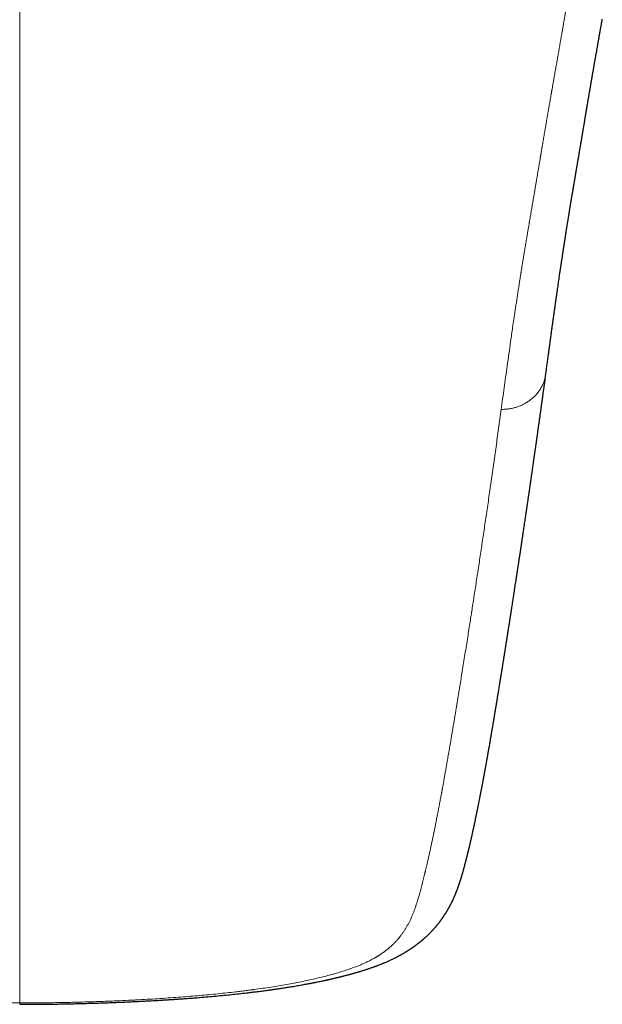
# Model space of a CAD drawing. Header units: millimetres. Extents: x 8 to 736, y 12 to 488.
# Tile 13 of 58: x 382 to 401, y 115 to 146. Entities that reach past the tile are written whole.
import ezdxf

# ---------------------------------------------------------------- set-up
doc = ezdxf.new("R2010")
doc.units = ezdxf.units.MM

msp = doc.modelspace()

# ---------------------------------------------------------------- linework, layer by layer
at = {"color": 252, "linetype": 'Continuous', "lineweight": 0}
for points, knots in [([(382.5, 164.5), (382.5, 164.156), (382.5, 163.469), (382.5, 162.45), (382.5, 161.439), (382.5, 160.439), (382.5, 159.448), (382.5, 158.485), (382.5, 157.55), (382.5, 156.642), (382.5, 155.742), (382.5, 154.85), (382.5, 153.967), (382.5, 153.092), (382.5, 152.225), (382.5, 151.367), (382.5, 150.517), (382.5, 149.679), (382.5, 148.855), (382.5, 148.043), (382.5, 147.239), (382.5, 146.438), (382.5, 145.64), (382.5, 144.845), (382.5, 144.058), (382.5, 143.278), (382.5, 142.511), (382.5, 141.756), (382.5, 141.013), (382.5, 140.277), (382.5, 139.543), (382.5, 138.812), (382.5, 138.084), (382.5, 137.363), (382.5, 136.649), (382.5, 135.943), (382.5, 135.245), (382.5, 134.54), (382.5, 133.829), (382.5, 133.114), (382.5, 132.406), (382.5, 131.706), (382.5, 131.015), (382.5, 130.344), (382.5, 129.693), (382.5, 129.063), (382.5, 128.439), (382.5, 127.823), (382.5, 127.213), (382.5, 126.61), (382.5, 126.014), (382.5, 125.424), (382.5, 124.84), (382.5, 124.266), (382.5, 123.703), (382.5, 123.15), (382.5, 122.605), (382.5, 122.095), (382.5, 121.619), (382.5, 121.177), (382.5, 120.742), (382.5, 120.315), (382.5, 119.896), (382.5, 119.494), (382.5, 119.108), (382.5, 118.739), (382.5, 118.379), (382.5, 118.028), (382.5, 117.706), (382.5, 117.412), (382.5, 117.143), (382.5, 116.883), (382.5, 116.629), (382.5, 116.384), (382.5, 116.151), (382.5, 115.93), (382.5, 115.72), (382.5, 115.517), (382.5, 115.321), (382.5, 115.196), (382.5, 115.134)], [0, 0, 0, 0, 0.014954, 0.029882, 0.044786, 0.059666, 0.074523, 0.089358, 0.103326, 0.117276, 0.131208, 0.145123, 0.159023, 0.172907, 0.186776, 0.200631, 0.214473, 0.228302, 0.241872, 0.255431, 0.26898, 0.282519, 0.296295, 0.310062, 0.32382, 0.337571, 0.351315, 0.364808, 0.378295, 0.391776, 0.405254, 0.419002, 0.432747, 0.446489, 0.460229, 0.473968, 0.487705, 0.501442, 0.515979, 0.530517, 0.545057, 0.559598, 0.574142, 0.58869, 0.602409, 0.616132, 0.62986, 0.643592, 0.65733, 0.671074, 0.684824, 0.698583, 0.712349, 0.726124, 0.73966, 0.753202, 0.766749, 0.7803, 0.7918, 0.803301, 0.814802, 0.826303, 0.837802, 0.849299, 0.860136, 0.87097, 0.881802, 0.892629, 0.903453, 0.912471, 0.921486, 0.930498, 0.939509, 0.948518, 0.957526, 0.96602, 0.974513, 0.983008, 0.991503, 1, 1, 1, 1]), ([(399.987, 148.698), (399.979, 148.644), (399.965, 148.537), (399.944, 148.379), (399.923, 148.227), (399.902, 148.08), (399.882, 147.939), (399.863, 147.804), (399.844, 147.677), (399.827, 147.559), (399.81, 147.448), (399.794, 147.343), (399.778, 147.242), (399.763, 147.145), (399.749, 147.053), (399.735, 146.966), (399.722, 146.883), (399.709, 146.804), (399.697, 146.73), (399.686, 146.66), (399.675, 146.591), (399.664, 146.524), (399.653, 146.459), (399.643, 146.399), (399.636, 146.356), (399.631, 146.327), (399.627, 146.307), (399.623, 146.281), (399.618, 146.25), (399.612, 146.216), (399.606, 146.181), (399.6, 146.147), (399.59, 146.086), (399.575, 145.998), (399.553, 145.873), (399.53, 145.737), (399.504, 145.588), (399.478, 145.44), (399.452, 145.293), (399.427, 145.147), (399.401, 144.998), (399.373, 144.844), (399.346, 144.686), (399.316, 144.52), (399.286, 144.347), (399.254, 144.165), (399.221, 143.979), (399.198, 143.844), (399.184, 143.762), (399.179, 143.735), (399.174, 143.708), (399.17, 143.68), (399.165, 143.653), (399.161, 143.629), (399.152, 143.581), (399.14, 143.51), (399.123, 143.414), (399.104, 143.299), (399.08, 143.162), (399.052, 143.002), (399.024, 142.838), (398.995, 142.669), (398.966, 142.5), (398.937, 142.332), (398.909, 142.164), (398.883, 142.012), (398.86, 141.877), (398.845, 141.79), (398.836, 141.733), (398.831, 141.708), (398.828, 141.686), (398.824, 141.665), (398.82, 141.643), (398.813, 141.597), (398.801, 141.527), (398.784, 141.43), (398.767, 141.328), (398.749, 141.222), (398.731, 141.112), (398.711, 140.998), (398.691, 140.879), (398.671, 140.757), (398.649, 140.631), (398.627, 140.5), (398.604, 140.365), (398.58, 140.226), (398.555, 140.081), (398.53, 139.931), (398.503, 139.776), (398.485, 139.665), (398.474, 139.603), (398.472, 139.592), (398.471, 139.582), (398.469, 139.573), (398.468, 139.563), (398.466, 139.553), (398.462, 139.529), (398.453, 139.476), (398.436, 139.374), (398.413, 139.238), (398.386, 139.079), (398.359, 138.915), (398.331, 138.746), (398.302, 138.573), (398.273, 138.397), (398.244, 138.221), (398.225, 138.101), (398.214, 138.034), (398.212, 138.024), (398.211, 138.013), (398.209, 138.003), (398.207, 137.992), (398.204, 137.969), (398.196, 137.919), (398.169, 137.754), (398.113, 137.395), (398.061, 137.053), (398.025, 136.814), (398.018, 136.767), (398.011, 136.717), (398.003, 136.665), (397.995, 136.612), (397.978, 136.495), (397.942, 136.249), (397.891, 135.891), (397.834, 135.487), (397.766, 135), (397.685, 134.417), (397.623, 133.967), (397.592, 133.742)], [0, 0, 0, 0, 0.009966, 0.019607, 0.028925, 0.037918, 0.046588, 0.054933, 0.062955, 0.070023, 0.07682, 0.083345, 0.089597, 0.095578, 0.101286, 0.106723, 0.111887, 0.11678, 0.121401, 0.12575, 0.129826, 0.134282, 0.13836, 0.142061, 0.145384, 0.146476, 0.147521, 0.149187, 0.15129, 0.153419, 0.155572, 0.157749, 0.159951, 0.167029, 0.174349, 0.183378, 0.192748, 0.202461, 0.211422, 0.220656, 0.230162, 0.239941, 0.249992, 0.260316, 0.271655, 0.283305, 0.295267, 0.307541, 0.309294, 0.311053, 0.312819, 0.31459, 0.316368, 0.318034, 0.319214, 0.325786, 0.331771, 0.337866, 0.347994, 0.358413, 0.369121, 0.38012, 0.391408, 0.402205, 0.413256, 0.424559, 0.432157, 0.439866, 0.441903, 0.443411, 0.444819, 0.446245, 0.447689, 0.449152, 0.455279, 0.461711, 0.468448, 0.475489, 0.482836, 0.490487, 0.498359, 0.506529, 0.514998, 0.523766, 0.532832, 0.542197, 0.551861, 0.562094, 0.572641, 0.583503, 0.584571, 0.585219, 0.585867, 0.586518, 0.58717, 0.587823, 0.588479, 0.592113, 0.598725, 0.6092, 0.620049, 0.631274, 0.642873, 0.654848, 0.667197, 0.679157, 0.691449, 0.692223, 0.692951, 0.69368, 0.694408, 0.695137, 0.695865, 0.699299, 0.70543, 0.730296, 0.774641, 0.777589, 0.780854, 0.784568, 0.788282, 0.791996, 0.79571, 0.813218, 0.844481, 0.872394, 0.900306, 0.950151, 1, 1, 1, 1]), ([(397.592, 133.742), (397.625, 133.743), (397.69, 133.746), (397.79, 133.754), (397.893, 133.768), (397.998, 133.791), (398.104, 133.824), (398.211, 133.866), (398.316, 133.917), (398.418, 133.977), (398.515, 134.046), (398.605, 134.121), (398.686, 134.203), (398.759, 134.29), (398.822, 134.383), (398.876, 134.48), (398.921, 134.58), (398.956, 134.683), (398.979, 134.775), (398.987, 134.833), (398.99, 134.855)], [0, 0, 0, 0, 0.047273, 0.095604, 0.145759, 0.198176, 0.252979, 0.309993, 0.368794, 0.428795, 0.489348, 0.549871, 0.609959, 0.669497, 0.728708, 0.787839, 0.846857, 0.905519, 0.963476, 1, 1, 1, 1]), ([(382.5, 115.134), (382.497, 115.134), (382.489, 115.134), (382.475, 115.134), (382.457, 115.134), (382.431, 115.134), (382.397, 115.134), (382.354, 115.134), (382.299, 115.134), (382.231, 115.134), (382.15, 115.134), (382.058, 115.135), (381.955, 115.136), (381.845, 115.137), (381.728, 115.138), (381.603, 115.139), (381.469, 115.141), (381.327, 115.143), (381.175, 115.146), (381.017, 115.149), (380.853, 115.153), (380.685, 115.157), (380.509, 115.162), (380.324, 115.167), (380.127, 115.173), (379.918, 115.181), (379.696, 115.189), (379.466, 115.199), (379.227, 115.21), (378.979, 115.222), (378.728, 115.235), (378.473, 115.249), (378.217, 115.264), (377.953, 115.281), (377.681, 115.3), (377.411, 115.32), (377.143, 115.341), (376.878, 115.364), (376.606, 115.389), (376.329, 115.416), (376.048, 115.445), (375.762, 115.477), (375.494, 115.51), (375.245, 115.542), (375.015, 115.573), (374.784, 115.607), (374.552, 115.642), (374.321, 115.681), (374.089, 115.721), (373.866, 115.763), (373.653, 115.805), (373.449, 115.847), (373.248, 115.892), (373.05, 115.939), (372.869, 115.985), (372.707, 116.028), (372.56, 116.07), (372.417, 116.112), (372.278, 116.156), (372.14, 116.203), (372.004, 116.252), (371.871, 116.304), (371.743, 116.358), (371.622, 116.413), (371.507, 116.47), (371.392, 116.532), (371.279, 116.598), (371.167, 116.67), (371.064, 116.743), (370.969, 116.817), (370.882, 116.891), (370.802, 116.965), (370.727, 117.04), (370.656, 117.118), (370.59, 117.196), (370.525, 117.281), (370.461, 117.372), (370.398, 117.47), (370.341, 117.569), (370.284, 117.677), (370.228, 117.794), (370.175, 117.92), (370.126, 118.049), (370.081, 118.181), (370.038, 118.316), (369.994, 118.464), (369.948, 118.627), (369.9, 118.804), (369.853, 118.987), (369.806, 119.174), (369.76, 119.366), (369.714, 119.564), (369.678, 119.728), (369.649, 119.856), (369.629, 119.948), (369.609, 120.041), (369.589, 120.134), (369.569, 120.229), (369.55, 120.322), (369.52, 120.465), (369.48, 120.66), (369.43, 120.909), (369.381, 121.159), (369.333, 121.41), (369.286, 121.661), (369.24, 121.911), (369.195, 122.159), (369.151, 122.407), (369.108, 122.654), (369.064, 122.904), (369.02, 123.159), (368.976, 123.416), (368.933, 123.672), (368.891, 123.926), (368.849, 124.178), (368.809, 124.423), (368.769, 124.662), (368.732, 124.893), (368.695, 125.122), (368.658, 125.349), (368.622, 125.574), (368.586, 125.797), (368.551, 126.017), (368.516, 126.235), (368.482, 126.45), (368.448, 126.662), (368.415, 126.87), (368.383, 127.074), (368.352, 127.276), (368.321, 127.476), (368.29, 127.676), (368.259, 127.873), (368.229, 128.068), (368.2, 128.261), (368.171, 128.449), (368.143, 128.634), (368.115, 128.815), (368.088, 128.993), (368.062, 129.169), (368.036, 129.344), (368.01, 129.517), (367.985, 129.687), (367.96, 129.854), (367.936, 130.017), (367.912, 130.178), (367.888, 130.339), (367.865, 130.5), (367.841, 130.66), (367.819, 130.817), (367.796, 130.97), (367.775, 131.12), (367.754, 131.266), (367.734, 131.408), (367.713, 131.548), (367.694, 131.687), (367.674, 131.824), (367.655, 131.956), (367.637, 132.084), (367.62, 132.208), (367.603, 132.328), (367.587, 132.443), (367.571, 132.553), (367.557, 132.66), (367.542, 132.762), (367.529, 132.859), (367.516, 132.95), (367.504, 133.036), (367.493, 133.115), (367.483, 133.191), (367.473, 133.262), (367.464, 133.329), (367.456, 133.391), (367.448, 133.448), (367.44, 133.502), (367.434, 133.552), (367.427, 133.597), (367.422, 133.639), (367.417, 133.677), (367.412, 133.71), (367.409, 133.732), (367.408, 133.742)], [0, 0, 0, 0, 0.0001644, 0.0003979, 0.0007007, 0.0010727, 0.0016764, 0.0024032, 0.0032531, 0.0044356, 0.0057954, 0.0073326, 0.0090473, 0.0109394, 0.0128656, 0.0149464, 0.0171817, 0.0195716, 0.022116, 0.0248148, 0.0275007, 0.0303235, 0.0332832, 0.0363794, 0.0396119, 0.0431887, 0.0469178, 0.0507986, 0.0548303, 0.0590121, 0.0633431, 0.0675626, 0.0719153, 0.0764026, 0.0810268, 0.0857907, 0.0902458, 0.0948226, 0.0995246, 0.1043504, 0.1092954, 0.1143546, 0.1195233, 0.1236582, 0.1278564, 0.1321196, 0.1364515, 0.1408564, 0.1453393, 0.1499053, 0.1540407, 0.1582335, 0.1624777, 0.1667677, 0.1711016, 0.1745379, 0.1780019, 0.1814948, 0.1850198, 0.1885806, 0.192402, 0.1962799, 0.2002242, 0.204223, 0.2082544, 0.212311, 0.2171274, 0.2219858, 0.2268924, 0.2318538, 0.2366236, 0.2414485, 0.2463293, 0.2512658, 0.2562559, 0.2612961, 0.2672951, 0.2733506, 0.2794601, 0.2856266, 0.2930471, 0.3005591, 0.3081664, 0.3158691, 0.3236668, 0.3315583, 0.3413263, 0.3512329, 0.361279, 0.3714651, 0.3817917, 0.3922589, 0.4028666, 0.4075784, 0.4123175, 0.4170838, 0.4218772, 0.4266977, 0.4314946, 0.4360399, 0.4484448, 0.4607105, 0.4730129, 0.4851714, 0.4971855, 0.5090548, 0.520779, 0.5323575, 0.5437903, 0.5550777, 0.5669324, 0.5786239, 0.590153, 0.6015201, 0.612726, 0.623771, 0.6340378, 0.6441622, 0.6541443, 0.6639846, 0.6736831, 0.6832402, 0.6926559, 0.7019305, 0.7110641, 0.7200569, 0.7287522, 0.7373118, 0.7457361, 0.7540249, 0.7623255, 0.7704859, 0.778506, 0.786386, 0.7941257, 0.8015907, 0.8089205, 0.816115, 0.8231743, 0.8302382, 0.8371613, 0.8439435, 0.8505849, 0.8570855, 0.8634453, 0.8696643, 0.8761207, 0.8824181, 0.8885565, 0.8945357, 0.900356, 0.9060172, 0.9115194, 0.9168626, 0.9222897, 0.9275424, 0.9326205, 0.9375242, 0.9422535, 0.9468082, 0.9511885, 0.9553943, 0.9594257, 0.9632825, 0.966965, 0.9704729, 0.9736206, 0.9766131, 0.9794506, 0.9821329, 0.9846601, 0.98695, 0.9890955, 0.9910969, 0.9929541, 0.994667, 0.9962089, 0.9976118, 0.9988754, 1, 1, 1, 1]), ([(382.5, 115.134), (382.676, 115.134), (383.027, 115.135), (383.553, 115.141), (384.078, 115.151), (384.581, 115.164), (385.062, 115.18), (385.503, 115.197), (385.806, 115.211), (385.971, 115.219), (386.016, 115.222), (386.061, 115.224), (386.106, 115.226), (386.152, 115.228), (386.197, 115.231), (386.34, 115.238), (386.578, 115.252), (386.908, 115.272), (387.229, 115.294), (387.542, 115.317), (387.846, 115.341), (388.141, 115.366), (388.431, 115.392), (388.714, 115.42), (388.991, 115.45), (389.229, 115.476), (389.431, 115.501), (389.592, 115.521), (389.702, 115.535), (389.763, 115.543), (389.782, 115.545), (389.8, 115.548), (389.819, 115.55), (389.837, 115.553), (389.938, 115.567), (390.12, 115.592), (390.377, 115.631), (390.626, 115.671), (390.867, 115.713), (391.101, 115.755), (391.327, 115.799), (391.544, 115.845), (391.754, 115.892), (391.956, 115.94), (392.15, 115.989), (392.336, 116.039), (392.514, 116.091), (392.684, 116.144), (392.835, 116.194), (392.968, 116.242), (393.086, 116.287), (393.199, 116.333), (393.308, 116.381), (393.416, 116.432), (393.524, 116.487), (393.6, 116.529), (393.648, 116.556), (393.668, 116.567), (393.688, 116.579), (393.707, 116.591), (393.727, 116.603), (393.746, 116.615), (393.765, 116.627), (393.81, 116.655), (393.879, 116.702), (393.968, 116.767), (394.054, 116.835), (394.136, 116.907), (394.214, 116.981), (394.273, 117.041), (394.316, 117.087), (394.34, 117.114), (394.362, 117.14), (394.381, 117.162), (394.4, 117.185), (394.419, 117.209), (394.448, 117.247), (394.488, 117.3), (394.536, 117.37), (394.583, 117.443), (394.629, 117.519), (394.673, 117.599), (394.716, 117.681), (394.757, 117.766), (394.796, 117.855), (394.834, 117.947), (394.868, 118.035), (394.893, 118.104), (394.906, 118.142), (394.91, 118.156), (394.911, 118.159), (394.913, 118.163), (394.914, 118.166), (394.918, 118.179), (394.926, 118.203), (394.938, 118.24), (394.951, 118.281), (394.965, 118.326), (394.981, 118.378), (394.999, 118.439), (395.019, 118.508), (395.039, 118.58), (395.06, 118.656), (395.082, 118.736), (395.104, 118.82), (395.127, 118.907), (395.149, 118.994), (395.171, 119.081), (395.186, 119.144), (395.196, 119.186), (395.201, 119.206), (395.206, 119.226), (395.211, 119.246), (395.216, 119.265), (395.22, 119.282), (395.23, 119.324), (395.246, 119.394), (395.27, 119.495), (395.294, 119.6), (395.318, 119.707), (395.343, 119.818), (395.368, 119.93), (395.392, 120.044), (395.417, 120.158), (395.441, 120.275), (395.466, 120.396), (395.492, 120.519), (395.518, 120.646), (395.544, 120.776), (395.57, 120.91), (395.597, 121.046), (395.625, 121.191), (395.654, 121.344), (395.684, 121.5), (395.707, 121.624), (395.722, 121.705), (395.728, 121.737), (395.73, 121.749), (395.731, 121.752), (395.731, 121.756), (395.732, 121.759), (395.732, 121.762), (395.733, 121.765), (395.734, 121.771), (395.736, 121.781), (395.739, 121.796), (395.742, 121.813), (395.746, 121.834), (395.75, 121.858), (395.755, 121.888), (395.762, 121.924), (395.769, 121.963), (395.777, 122.006), (395.785, 122.054), (395.795, 122.105), (395.804, 122.159), (395.814, 122.215), (395.825, 122.273), (395.836, 122.335), (395.847, 122.4), (395.859, 122.469), (395.872, 122.543), (395.886, 122.623), (395.901, 122.708), (395.917, 122.798), (395.933, 122.892), (395.95, 122.99), (395.968, 123.091), (395.986, 123.196), (396.004, 123.305), (396.024, 123.419), (396.044, 123.538), (396.065, 123.663), (396.087, 123.791), (396.109, 123.925), (396.132, 124.063), (396.156, 124.205), (396.177, 124.336), (396.194, 124.435), (396.202, 124.487), (396.205, 124.505), (396.206, 124.508), (396.206, 124.512), (396.207, 124.515), (396.207, 124.518), (396.212, 124.547), (396.224, 124.622), (396.25, 124.782), (396.297, 125.069), (396.365, 125.486), (396.447, 125.999), (396.53, 126.52), (396.595, 126.936), (396.637, 127.202), (396.654, 127.31), (396.66, 127.35), (396.662, 127.363), (396.664, 127.375), (396.666, 127.388), (396.668, 127.4), (396.681, 127.483), (396.705, 127.638), (396.74, 127.868), (396.777, 128.103), (396.813, 128.343), (396.851, 128.588), (396.889, 128.839), (396.926, 129.087), (396.963, 129.334), (397, 129.578), (397.037, 129.827), (397.074, 130.081), (397.112, 130.339), (397.151, 130.603), (397.19, 130.871), (397.229, 131.144), (397.269, 131.422), (397.309, 131.706), (397.35, 131.994), (397.391, 132.282), (397.431, 132.569), (397.471, 132.855), (397.511, 133.146), (397.551, 133.442), (397.578, 133.642), (397.592, 133.742)], [0, 0, 0, 0, 0.008809, 0.017606, 0.026394, 0.035177, 0.042905, 0.050636, 0.057443, 0.058207, 0.058971, 0.059736, 0.060501, 0.061265, 0.06203, 0.062795, 0.06852, 0.074115, 0.079583, 0.084924, 0.09014, 0.095234, 0.100207, 0.105189, 0.110048, 0.114788, 0.117852, 0.120866, 0.123477, 0.123816, 0.124155, 0.124493, 0.12483, 0.125167, 0.125503, 0.130366, 0.135152, 0.139865, 0.144509, 0.149088, 0.15361, 0.158077, 0.162497, 0.166873, 0.171213, 0.175522, 0.179806, 0.184072, 0.188324, 0.191657, 0.195031, 0.198452, 0.201923, 0.205448, 0.209392, 0.21341, 0.214208, 0.21501, 0.215814, 0.216622, 0.217432, 0.218246, 0.219063, 0.219883, 0.224105, 0.228468, 0.232977, 0.237633, 0.242439, 0.247399, 0.249309, 0.251241, 0.252696, 0.254135, 0.255592, 0.257067, 0.258561, 0.262767, 0.267114, 0.271671, 0.276375, 0.281227, 0.286228, 0.291378, 0.296677, 0.302126, 0.307726, 0.312237, 0.314252, 0.314464, 0.31465, 0.314836, 0.315023, 0.315211, 0.317154, 0.319167, 0.321653, 0.324238, 0.326922, 0.33067, 0.334594, 0.338696, 0.342974, 0.347429, 0.35206, 0.356869, 0.361854, 0.366387, 0.371058, 0.372125, 0.373199, 0.37428, 0.375368, 0.376463, 0.377356, 0.378028, 0.383257, 0.388626, 0.394135, 0.399783, 0.40557, 0.411496, 0.417212, 0.423051, 0.429015, 0.435102, 0.441313, 0.447648, 0.454107, 0.46069, 0.467396, 0.474226, 0.481882, 0.489688, 0.496681, 0.499794, 0.501172, 0.501326, 0.501481, 0.501636, 0.501791, 0.501946, 0.502101, 0.502257, 0.502822, 0.503519, 0.504347, 0.505305, 0.506395, 0.507875, 0.509545, 0.511402, 0.513449, 0.515684, 0.518108, 0.52072, 0.52328, 0.525999, 0.528876, 0.531912, 0.535106, 0.538458, 0.542231, 0.546186, 0.550323, 0.554643, 0.559144, 0.563743, 0.568517, 0.573467, 0.578592, 0.584002, 0.589596, 0.595371, 0.60133, 0.607471, 0.613794, 0.620299, 0.624883, 0.626927, 0.627102, 0.627246, 0.62739, 0.627534, 0.627678, 0.627822, 0.631329, 0.637598, 0.648815, 0.668914, 0.691858, 0.714914, 0.735297, 0.744294, 0.748257, 0.748777, 0.749296, 0.749815, 0.750335, 0.750854, 0.751374, 0.760682, 0.770161, 0.779812, 0.789635, 0.79963, 0.809796, 0.820134, 0.829762, 0.839534, 0.84945, 0.85951, 0.869715, 0.880063, 0.890557, 0.901194, 0.911975, 0.922901, 0.933971, 0.945186, 0.955892, 0.966726, 0.977689, 0.98878, 1, 1, 1, 1]), ([(382.5, 115.134), (382.5, 115.127), (382.5, 115.114), (382.5, 115.099), (382.5, 115.091), (382.5, 115.092), (382.5, 115.092)], [0, 0, 0, 0, 0.272601, 0.551923, 0.84287, 1, 1, 1, 1])]:
    msp.add_open_spline(points, degree=3, knots=knots, dxfattribs=at)
at = {"color": 7, "linetype": 'Continuous', "lineweight": 30}
for points, knots in [([(398.991, 134.855), (398.992, 134.864), (398.998, 134.906), (399.008, 134.981), (399.021, 135.079), (399.034, 135.171), (399.046, 135.259), (399.057, 135.34), (399.067, 135.415), (399.076, 135.484), (399.085, 135.548), (399.093, 135.608), (399.101, 135.661), (399.107, 135.707), (399.112, 135.746), (399.117, 135.781), (399.121, 135.812), (399.125, 135.839), (399.128, 135.86), (399.13, 135.876), (399.132, 135.888), (399.133, 135.899), (399.135, 135.911), (399.137, 135.926), (399.139, 135.944), (399.142, 135.966), (399.146, 135.992), (399.15, 136.021), (399.154, 136.053), (399.159, 136.088), (399.164, 136.122), (399.168, 136.156), (399.175, 136.2), (399.182, 136.255), (399.191, 136.318), (399.199, 136.379), (399.208, 136.44), (399.216, 136.501), (399.225, 136.564), (399.234, 136.63), (399.243, 136.697), (399.253, 136.763), (399.262, 136.828), (399.271, 136.892), (399.279, 136.947), (399.285, 136.991), (399.29, 137.027), (399.295, 137.061), (399.299, 137.093), (399.303, 137.122), (399.307, 137.146), (399.309, 137.165), (399.312, 137.181), (399.314, 137.195), (399.316, 137.211), (399.319, 137.231), (399.323, 137.257), (399.327, 137.288), (399.332, 137.325), (399.341, 137.385), (399.352, 137.465), (399.366, 137.562), (399.38, 137.655), (399.393, 137.745), (399.406, 137.832), (399.418, 137.918), (399.428, 137.986), (399.436, 138.036), (399.44, 138.066), (399.444, 138.095), (399.448, 138.122), (399.452, 138.145), (399.455, 138.165), (399.457, 138.182), (399.459, 138.197), (399.462, 138.211), (399.464, 138.226), (399.467, 138.245), (399.47, 138.267), (399.474, 138.293), (399.478, 138.321), (399.483, 138.351), (399.489, 138.393), (399.496, 138.444), (399.505, 138.502), (399.514, 138.557), (399.521, 138.609), (399.529, 138.657), (399.535, 138.7), (399.541, 138.738), (399.546, 138.769), (399.55, 138.794), (399.553, 138.818), (399.557, 138.843), (399.562, 138.871), (399.567, 138.904), (399.572, 138.939), (399.578, 138.977), (399.585, 139.026), (399.595, 139.086), (399.606, 139.157), (399.617, 139.227), (399.626, 139.288), (399.634, 139.339), (399.641, 139.383), (399.648, 139.426), (399.655, 139.467), (399.661, 139.51), (399.668, 139.554), (399.676, 139.6), (399.683, 139.646), (399.691, 139.692), (399.698, 139.737), (399.705, 139.782), (399.712, 139.824), (399.718, 139.863), (399.723, 139.896), (399.728, 139.925), (399.733, 139.954), (399.738, 139.985), (399.743, 140.019), (399.749, 140.055), (399.757, 140.099), (399.765, 140.15), (399.775, 140.209), (399.785, 140.268), (399.793, 140.321), (399.801, 140.368), (399.808, 140.408), (399.815, 140.448), (399.821, 140.487), (399.827, 140.524), (399.833, 140.556), (399.838, 140.585), (399.842, 140.61), (399.845, 140.632), (399.849, 140.654), (399.853, 140.677), (399.857, 140.703), (399.862, 140.732), (399.868, 140.765), (399.874, 140.798), (399.879, 140.833), (399.886, 140.87), (399.893, 140.91), (399.899, 140.948), (399.905, 140.982), (399.91, 141.012), (399.915, 141.043), (399.92, 141.071), (399.924, 141.095), (399.927, 141.115), (399.93, 141.131), (399.932, 141.145), (399.935, 141.158), (399.937, 141.174), (399.941, 141.194), (399.945, 141.217), (399.95, 141.248), (399.957, 141.286), (399.964, 141.331), (399.972, 141.377), (399.98, 141.425), (399.989, 141.474), (399.996, 141.517), (400.002, 141.553), (400.007, 141.58), (400.011, 141.603), (400.014, 141.621), (400.017, 141.638), (400.02, 141.656), (400.023, 141.678), (400.028, 141.704), (400.033, 141.734), (400.038, 141.767), (400.044, 141.802), (400.051, 141.838), (400.056, 141.872), (400.062, 141.905), (400.067, 141.936), (400.072, 141.967), (400.077, 141.996), (400.082, 142.024), (400.086, 142.046), (400.089, 142.064), (400.091, 142.078), (400.093, 142.092), (400.096, 142.106), (400.098, 142.122), (400.102, 142.143), (400.106, 142.17), (400.112, 142.203), (400.118, 142.236), (400.123, 142.268), (400.128, 142.299), (400.134, 142.332), (400.139, 142.366), (400.145, 142.401), (400.151, 142.437), (400.157, 142.469), (400.161, 142.496), (400.164, 142.516), (400.167, 142.533), (400.17, 142.547), (400.172, 142.564), (400.176, 142.587), (400.181, 142.617), (400.187, 142.649), (400.192, 142.684), (400.199, 142.722), (400.206, 142.763), (400.213, 142.807), (400.221, 142.853), (400.228, 142.895), (400.234, 142.931), (400.238, 142.957), (400.242, 142.981), (400.245, 143.001), (400.248, 143.019), (400.251, 143.036), (400.254, 143.053), (400.258, 143.073), (400.261, 143.096), (400.266, 143.121), (400.272, 143.16), (400.281, 143.21), (400.29, 143.27), (400.3, 143.323), (400.308, 143.372), (400.314, 143.411), (400.32, 143.443), (400.324, 143.471), (400.33, 143.502), (400.335, 143.536), (400.342, 143.573), (400.348, 143.612), (400.357, 143.661), (400.367, 143.719), (400.378, 143.786), (400.388, 143.846), (400.398, 143.902), (400.407, 143.954), (400.416, 144.007), (400.426, 144.063), (400.436, 144.122), (400.446, 144.179), (400.455, 144.234), (400.464, 144.285), (400.473, 144.334), (400.481, 144.38), (400.489, 144.425), (400.497, 144.471), (400.504, 144.515), (400.512, 144.558), (400.519, 144.598), (400.526, 144.64), (400.534, 144.682), (400.541, 144.725), (400.548, 144.767), (400.558, 144.824), (400.572, 144.901), (400.59, 145.001), (400.608, 145.105), (400.627, 145.21), (400.645, 145.314), (400.661, 145.402), (400.673, 145.474), (400.683, 145.532), (400.694, 145.59), (400.704, 145.649), (400.714, 145.703), (400.722, 145.75), (400.729, 145.788), (400.734, 145.819), (400.739, 145.843), (400.742, 145.861), (400.746, 145.883), (400.75, 145.909), (400.756, 145.94), (400.76, 145.962), (400.762, 145.974)], [0, 0, 0, 0, 0.002512, 0.01239, 0.021784, 0.030695, 0.039122, 0.047065, 0.054113, 0.060731, 0.06692, 0.07268, 0.078011, 0.082126, 0.08591, 0.089285, 0.092248, 0.094799, 0.096938, 0.098329, 0.099465, 0.100357, 0.101413, 0.102849, 0.104663, 0.106749, 0.10918, 0.111956, 0.115078, 0.118428, 0.121719, 0.124935, 0.128078, 0.134423, 0.140444, 0.14614, 0.151884, 0.157591, 0.163574, 0.169831, 0.176363, 0.182413, 0.188675, 0.194796, 0.200577, 0.204037, 0.207363, 0.210554, 0.213612, 0.216502, 0.218607, 0.220401, 0.221885, 0.223097, 0.224509, 0.226255, 0.228742, 0.231694, 0.235111, 0.238992, 0.248493, 0.257593, 0.266287, 0.274576, 0.282565, 0.290582, 0.298651, 0.301482, 0.304319, 0.307094, 0.309577, 0.311748, 0.313607, 0.315156, 0.316425, 0.317594, 0.319051, 0.320796, 0.32283, 0.325152, 0.327761, 0.33065, 0.333571, 0.339287, 0.344674, 0.349731, 0.354459, 0.358858, 0.362903, 0.366545, 0.369119, 0.371445, 0.373525, 0.375725, 0.378323, 0.381261, 0.384577, 0.388058, 0.391585, 0.398, 0.404561, 0.410997, 0.417031, 0.421168, 0.425119, 0.428981, 0.432761, 0.436525, 0.440539, 0.444834, 0.449, 0.453165, 0.457261, 0.461289, 0.465213, 0.468832, 0.471666, 0.474253, 0.476787, 0.479558, 0.482569, 0.485821, 0.489313, 0.494465, 0.499733, 0.50506, 0.510447, 0.514025, 0.517628, 0.521258, 0.524871, 0.528183, 0.531092, 0.533659, 0.535884, 0.537768, 0.539652, 0.541707, 0.544033, 0.546631, 0.549501, 0.552664, 0.555634, 0.558904, 0.562472, 0.56634, 0.568924, 0.571627, 0.574427, 0.576976, 0.579146, 0.580937, 0.582349, 0.583427, 0.584553, 0.585814, 0.587671, 0.589759, 0.592079, 0.595841, 0.599851, 0.603962, 0.608174, 0.612488, 0.616903, 0.619706, 0.622086, 0.624044, 0.625578, 0.626946, 0.628527, 0.630326, 0.632699, 0.635368, 0.638321, 0.641409, 0.644587, 0.647855, 0.650485, 0.653171, 0.655912, 0.65865, 0.661049, 0.663059, 0.664545, 0.665717, 0.666863, 0.668131, 0.669522, 0.671035, 0.67366, 0.676586, 0.679783, 0.682375, 0.685095, 0.68794, 0.690912, 0.694011, 0.697236, 0.700395, 0.702513, 0.704303, 0.705764, 0.706899, 0.707959, 0.710317, 0.713042, 0.715785, 0.718822, 0.722171, 0.725838, 0.729617, 0.733684, 0.738037, 0.740655, 0.743009, 0.745074, 0.74685, 0.748366, 0.749716, 0.751261, 0.753024, 0.755003, 0.757199, 0.759573, 0.765254, 0.770446, 0.775149, 0.779386, 0.783167, 0.78539, 0.787783, 0.790483, 0.793491, 0.796806, 0.800252, 0.803636, 0.809675, 0.8155, 0.821009, 0.825614, 0.830009, 0.83462, 0.839505, 0.844592, 0.84979, 0.854333, 0.858856, 0.863108, 0.86708, 0.870845, 0.874763, 0.878882, 0.882256, 0.885727, 0.889287, 0.892936, 0.896673, 0.900336, 0.903692, 0.911334, 0.920137, 0.929028, 0.937743, 0.94696, 0.955238, 0.959953, 0.964874, 0.969734, 0.974571, 0.979474, 0.982824, 0.985781, 0.988906, 0.990242, 0.991653, 0.993306, 0.995248, 0.997479, 1, 1, 1, 1]), ([(382.5, 115.091), (382.587, 115.091), (382.773, 115.091), (383.055, 115.093), (383.343, 115.095), (383.621, 115.099), (383.884, 115.103), (384.133, 115.108), (384.367, 115.114), (384.592, 115.12), (384.808, 115.126), (385.019, 115.133), (385.224, 115.14), (385.424, 115.148), (385.613, 115.155), (385.792, 115.163), (385.961, 115.17), (386.117, 115.178), (386.261, 115.185), (386.392, 115.192), (386.515, 115.198), (386.629, 115.204), (386.732, 115.21), (386.825, 115.215), (386.908, 115.22), (386.983, 115.225), (387.05, 115.229), (387.11, 115.232), (387.161, 115.236), (387.205, 115.238), (387.24, 115.241), (387.268, 115.243), (387.289, 115.244), (387.304, 115.245), (387.316, 115.246), (387.328, 115.246), (387.341, 115.247), (387.36, 115.249), (387.388, 115.251), (387.429, 115.253), (387.484, 115.257), (387.549, 115.262), (387.626, 115.267), (387.706, 115.273), (387.789, 115.279), (387.872, 115.285), (387.96, 115.292), (388.049, 115.299), (388.196, 115.311), (388.397, 115.328), (388.652, 115.35), (388.899, 115.374), (389.139, 115.398), (389.372, 115.422), (389.566, 115.444), (389.722, 115.463), (389.838, 115.477), (389.945, 115.49), (390.04, 115.502), (390.125, 115.513), (390.199, 115.523), (390.254, 115.53), (390.292, 115.535), (390.317, 115.539), (390.342, 115.542), (390.368, 115.546), (390.395, 115.55), (390.429, 115.555), (390.474, 115.561), (390.529, 115.569), (390.593, 115.578), (390.661, 115.588), (390.752, 115.602), (390.861, 115.619), (390.977, 115.638), (391.078, 115.654), (391.165, 115.669), (391.248, 115.683), (391.329, 115.698), (391.404, 115.711), (391.472, 115.724), (391.532, 115.735), (391.582, 115.744), (391.625, 115.752), (391.66, 115.759), (391.686, 115.764), (391.703, 115.767), (391.713, 115.769), (391.725, 115.772), (391.741, 115.775), (391.766, 115.78), (391.8, 115.786), (391.847, 115.796), (391.903, 115.807), (391.962, 115.82), (392.015, 115.831), (392.058, 115.84), (392.092, 115.847), (392.118, 115.853), (392.142, 115.858), (392.166, 115.864), (392.193, 115.87), (392.228, 115.878), (392.27, 115.887), (392.315, 115.897), (392.359, 115.908), (392.401, 115.917), (392.441, 115.927), (392.478, 115.936), (392.511, 115.944), (392.54, 115.951), (392.564, 115.957), (392.587, 115.963), (392.612, 115.969), (392.642, 115.977), (392.676, 115.985), (392.713, 115.995), (392.754, 116.006), (392.798, 116.017), (392.84, 116.029), (392.876, 116.038), (392.911, 116.048), (392.95, 116.059), (392.993, 116.071), (393.039, 116.084), (393.086, 116.098), (393.131, 116.111), (393.174, 116.124), (393.212, 116.136), (393.25, 116.148), (393.288, 116.16), (393.327, 116.172), (393.365, 116.184), (393.403, 116.197), (393.442, 116.21), (393.485, 116.224), (393.523, 116.238), (393.556, 116.249), (393.583, 116.259), (393.609, 116.268), (393.632, 116.277), (393.652, 116.284), (393.673, 116.292), (393.697, 116.301), (393.725, 116.311), (393.755, 116.323), (393.785, 116.335), (393.816, 116.347), (393.848, 116.36), (393.876, 116.371), (393.902, 116.382), (393.929, 116.393), (393.964, 116.408), (394.007, 116.427), (394.057, 116.449), (394.109, 116.472), (394.158, 116.496), (394.206, 116.519), (394.249, 116.54), (394.282, 116.556), (394.306, 116.569), (394.327, 116.579), (394.348, 116.59), (394.369, 116.601), (394.388, 116.612), (394.406, 116.622), (394.424, 116.631), (394.442, 116.641), (394.462, 116.652), (394.483, 116.664), (394.505, 116.677), (394.525, 116.688), (394.543, 116.699), (394.559, 116.708), (394.575, 116.718), (394.594, 116.729), (394.614, 116.741), (394.633, 116.753), (394.65, 116.763), (394.666, 116.773), (394.682, 116.783), (394.699, 116.795), (394.719, 116.807), (394.74, 116.821), (394.763, 116.836), (394.785, 116.851), (394.805, 116.865), (394.821, 116.876), (394.836, 116.886), (394.849, 116.895), (394.862, 116.905), (394.877, 116.915), (394.893, 116.926), (394.911, 116.939), (394.928, 116.952), (394.943, 116.964), (394.958, 116.975), (394.975, 116.988), (394.995, 117.003), (395.013, 117.017), (395.028, 117.029), (395.039, 117.038), (395.049, 117.046), (395.059, 117.054), (395.068, 117.061), (395.078, 117.069), (395.09, 117.079), (395.105, 117.091), (395.122, 117.106), (395.14, 117.121), (395.156, 117.135), (395.169, 117.146), (395.181, 117.157), (395.191, 117.166), (395.2, 117.174), (395.208, 117.181), (395.217, 117.188), (395.226, 117.197), (395.238, 117.208), (395.251, 117.22), (395.264, 117.232), (395.277, 117.244), (395.288, 117.255), (395.3, 117.266), (395.313, 117.278), (395.326, 117.292), (395.34, 117.305), (395.352, 117.317), (395.363, 117.328), (395.372, 117.338), (395.381, 117.346), (395.389, 117.355), (395.4, 117.366), (395.412, 117.379), (395.426, 117.393), (395.44, 117.408), (395.453, 117.423), (395.465, 117.436), (395.476, 117.449), (395.486, 117.46), (395.496, 117.471), (395.506, 117.482), (395.517, 117.495), (395.528, 117.507), (395.538, 117.519), (395.546, 117.528), (395.553, 117.537), (395.561, 117.546), (395.57, 117.557), (395.581, 117.57), (395.592, 117.583), (395.603, 117.597), (395.613, 117.609), (395.622, 117.621), (395.632, 117.634), (395.645, 117.649), (395.66, 117.669), (395.674, 117.688), (395.688, 117.706), (395.699, 117.721), (395.71, 117.736), (395.721, 117.751), (395.732, 117.767), (395.743, 117.782), (395.753, 117.796), (395.761, 117.807), (395.766, 117.816), (395.771, 117.822), (395.776, 117.83), (395.782, 117.839), (395.789, 117.849), (395.797, 117.861), (395.805, 117.873), (395.813, 117.885), (395.82, 117.896), (395.829, 117.909), (395.839, 117.925), (395.851, 117.944), (395.862, 117.962), (395.873, 117.979), (395.882, 117.994), (395.89, 118.008), (395.899, 118.022), (395.907, 118.036), (395.915, 118.051), (395.923, 118.064), (395.93, 118.077), (395.936, 118.087), (395.941, 118.096), (395.946, 118.104), (395.952, 118.115), (395.959, 118.128), (395.967, 118.142), (395.975, 118.156), (395.982, 118.17), (395.989, 118.183), (395.996, 118.196), (396.003, 118.209), (396.011, 118.225), (396.02, 118.242), (396.029, 118.26), (396.037, 118.277), (396.045, 118.293), (396.052, 118.307), (396.06, 118.322), (396.068, 118.34), (396.078, 118.36), (396.087, 118.381), (396.097, 118.401), (396.106, 118.423), (396.115, 118.442), (396.122, 118.457), (396.127, 118.469), (396.133, 118.482), (396.139, 118.496), (396.145, 118.511), (396.151, 118.525), (396.156, 118.538), (396.162, 118.552), (396.168, 118.566), (396.175, 118.583), (396.182, 118.602), (396.189, 118.62), (396.196, 118.636), (396.202, 118.652), (396.208, 118.668), (396.215, 118.687), (396.222, 118.706), (396.228, 118.722), (396.233, 118.734), (396.236, 118.744), (396.241, 118.756), (396.246, 118.769), (396.251, 118.785), (396.257, 118.802), (396.263, 118.82), (396.27, 118.838), (396.276, 118.856), (396.282, 118.875), (396.289, 118.894), (396.295, 118.912), (396.3, 118.928), (396.305, 118.943), (396.309, 118.957), (396.314, 118.972), (396.319, 118.988), (396.325, 119.006), (396.33, 119.025), (396.336, 119.043), (396.342, 119.061), (396.347, 119.078), (396.352, 119.096), (396.358, 119.114), (396.364, 119.134), (396.37, 119.156), (396.376, 119.177), (396.382, 119.198), (396.387, 119.215), (396.392, 119.231), (396.396, 119.246), (396.4, 119.261), (396.405, 119.278), (396.41, 119.298), (396.416, 119.32), (396.422, 119.343), (396.429, 119.366), (396.435, 119.388), (396.444, 119.424), (396.458, 119.473), (396.47, 119.522), (396.479, 119.556), (396.484, 119.576), (396.489, 119.593), (396.493, 119.61), (396.497, 119.624), (396.5, 119.636), (396.503, 119.648), (396.506, 119.659), (396.509, 119.671), (396.513, 119.686), (396.517, 119.702), (396.521, 119.72), (396.526, 119.739), (396.531, 119.76), (396.537, 119.782), (396.543, 119.806), (396.549, 119.831), (396.555, 119.857), (396.561, 119.881), (396.567, 119.903), (396.571, 119.922), (396.575, 119.938), (396.578, 119.951), (396.581, 119.962), (396.584, 119.974), (396.587, 119.987), (396.591, 120.003), (396.595, 120.019), (396.6, 120.042), (396.607, 120.071), (396.615, 120.108), (396.623, 120.14), (396.629, 120.166), (396.633, 120.185), (396.637, 120.202), (396.641, 120.218), (396.644, 120.231), (396.647, 120.244), (396.649, 120.254), (396.651, 120.263), (396.653, 120.273), (396.656, 120.284), (396.659, 120.298), (396.663, 120.317), (396.67, 120.346), (396.679, 120.387), (396.69, 120.438), (396.699, 120.48), (396.706, 120.512), (396.711, 120.533), (396.715, 120.55), (396.718, 120.565), (396.72, 120.577), (396.722, 120.586), (396.724, 120.596), (396.727, 120.607), (396.73, 120.621), (396.733, 120.636), (396.737, 120.653), (396.743, 120.684), (396.753, 120.727), (396.763, 120.778), (396.773, 120.825), (396.782, 120.869), (396.791, 120.912), (396.799, 120.949), (396.805, 120.979), (396.81, 121.003), (396.815, 121.026), (396.819, 121.045), (396.822, 121.06), (396.824, 121.071), (396.826, 121.08), (396.829, 121.092), (396.832, 121.108), (396.836, 121.128), (396.841, 121.151), (396.846, 121.178), (396.852, 121.207), (396.859, 121.24), (396.866, 121.275), (396.874, 121.313), (396.881, 121.351), (396.889, 121.388), (396.896, 121.423), (396.903, 121.461), (396.911, 121.499), (396.917, 121.531), (396.922, 121.556), (396.925, 121.57), (396.927, 121.583), (396.929, 121.594), (396.931, 121.602), (396.933, 121.61), (396.934, 121.62), (396.937, 121.633), (396.94, 121.647), (396.943, 121.664), (396.947, 121.682), (396.95, 121.701), (396.955, 121.723), (396.959, 121.746), (396.966, 121.779), (396.973, 121.82), (396.983, 121.868), (396.991, 121.912), (396.999, 121.952), (397.006, 121.99), (397.013, 122.027), (397.02, 122.065), (397.026, 122.098), (397.032, 122.127), (397.036, 122.15), (397.04, 122.172), (397.044, 122.192), (397.047, 122.209), (397.05, 122.226), (397.053, 122.243), (397.057, 122.263), (397.061, 122.286), (397.066, 122.314), (397.073, 122.347), (397.08, 122.386), (397.087, 122.427), (397.095, 122.469), (397.103, 122.512), (397.111, 122.556), (397.118, 122.596), (397.125, 122.633), (397.13, 122.665), (397.136, 122.697), (397.142, 122.728), (397.147, 122.756), (397.151, 122.78), (397.155, 122.802), (397.158, 122.82), (397.16, 122.834), (397.162, 122.845), (397.164, 122.854), (397.165, 122.862), (397.167, 122.871), (397.169, 122.883), (397.172, 122.897), (397.175, 122.914), (397.178, 122.935), (397.182, 122.957), (397.186, 122.98), (397.191, 123.004), (397.195, 123.027), (397.205, 123.085), (397.221, 123.177), (397.244, 123.31), (397.261, 123.411), (397.273, 123.478), (397.277, 123.504), (397.281, 123.528), (397.285, 123.548), (397.288, 123.564), (397.29, 123.577), (397.292, 123.589), (397.294, 123.601), (397.296, 123.615), (397.299, 123.632), (397.302, 123.651), (397.306, 123.672), (397.311, 123.7), (397.317, 123.734), (397.323, 123.774), (397.33, 123.813), (397.336, 123.852), (397.343, 123.89), (397.349, 123.927), (397.355, 123.963), (397.362, 124.004), (397.37, 124.05), (397.378, 124.101), (397.386, 124.15), (397.394, 124.196), (397.401, 124.238), (397.408, 124.278), (397.414, 124.314), (397.419, 124.347), (397.424, 124.378), (397.429, 124.406), (397.433, 124.432), (397.437, 124.458), (397.442, 124.485), (397.447, 124.516), (397.453, 124.549), (397.459, 124.587), (397.466, 124.63), (397.474, 124.678), (397.482, 124.731), (397.491, 124.786), (397.502, 124.85), (397.514, 124.923), (397.527, 125.006), (397.538, 125.074), (397.547, 125.125), (397.552, 125.158), (397.557, 125.188), (397.561, 125.215), (397.565, 125.239), (397.568, 125.259), (397.571, 125.276), (397.573, 125.289), (397.575, 125.3), (397.576, 125.309), (397.578, 125.319), (397.58, 125.331), (397.582, 125.346), (397.585, 125.366), (397.589, 125.389), (397.593, 125.414), (397.597, 125.44), (397.601, 125.465), (397.606, 125.493), (397.61, 125.522), (397.616, 125.554), (397.621, 125.586), (397.626, 125.618), (397.631, 125.65), (397.636, 125.683), (397.642, 125.719), (397.648, 125.759), (397.655, 125.804), (397.663, 125.851), (397.671, 125.902), (397.68, 125.956), (397.687, 126.006), (397.694, 126.049), (397.7, 126.086), (397.706, 126.124), (397.712, 126.162), (397.718, 126.2), (397.724, 126.235), (397.729, 126.267), (397.733, 126.294), (397.737, 126.318), (397.74, 126.337), (397.743, 126.354), (397.745, 126.367), (397.746, 126.378), (397.748, 126.385), (397.749, 126.392), (397.75, 126.401), (397.751, 126.41), (397.754, 126.423), (397.756, 126.44), (397.759, 126.46), (397.763, 126.482), (397.766, 126.505), (397.77, 126.529), (397.774, 126.552), (397.779, 126.587), (397.787, 126.633), (397.796, 126.691), (397.804, 126.747), (397.814, 126.806), (397.823, 126.868), (397.833, 126.932), (397.844, 126.996), (397.854, 127.062), (397.863, 127.12), (397.87, 127.168), (397.876, 127.205), (397.881, 127.238), (397.886, 127.268), (397.89, 127.294), (397.894, 127.317), (397.897, 127.338), (397.9, 127.355), (397.902, 127.371), (397.905, 127.387), (397.908, 127.407), (397.912, 127.433), (397.917, 127.465), (397.922, 127.5), (397.931, 127.555), (397.942, 127.628), (397.956, 127.721), (397.971, 127.813), (397.985, 127.905), (397.999, 127.996), (398.013, 128.09), (398.028, 128.185), (398.043, 128.281), (398.053, 128.352), (398.061, 128.4), (398.065, 128.424), (398.068, 128.447), (398.071, 128.466), (398.073, 128.482), (398.075, 128.494), (398.077, 128.504), (398.078, 128.512), (398.079, 128.521), (398.081, 128.532), (398.083, 128.547), (398.086, 128.567), (398.09, 128.593), (398.095, 128.622), (398.1, 128.655), (398.105, 128.692), (398.112, 128.733), (398.119, 128.778), (398.126, 128.826), (398.134, 128.877), (398.142, 128.931), (398.15, 128.987), (398.159, 129.047), (398.169, 129.109), (398.178, 129.173), (398.188, 129.238), (398.198, 129.306), (398.207, 129.363), (398.214, 129.409), (398.219, 129.442), (398.224, 129.474), (398.228, 129.501), (398.231, 129.525), (398.234, 129.544), (398.237, 129.559), (398.238, 129.571), (398.24, 129.581), (398.241, 129.592), (398.244, 129.607), (398.246, 129.625), (398.25, 129.647), (398.253, 129.671), (398.257, 129.698), (398.262, 129.727), (398.266, 129.757), (398.271, 129.788), (398.275, 129.818), (398.287, 129.895), (398.301, 129.993), (398.319, 130.113), (398.333, 130.209), (398.347, 130.302), (398.361, 130.394), (398.371, 130.463), (398.378, 130.509), (398.381, 130.533), (398.385, 130.554), (398.387, 130.573), (398.39, 130.589), (398.392, 130.603), (398.394, 130.616), (398.396, 130.63), (398.398, 130.647), (398.401, 130.668), (398.405, 130.692), (398.409, 130.72), (398.414, 130.752), (398.419, 130.789), (398.425, 130.828), (398.431, 130.87), (398.437, 130.912), (398.444, 130.961), (398.452, 131.016), (398.461, 131.075), (398.469, 131.133), (398.478, 131.189), (398.485, 131.243), (398.493, 131.295), (398.5, 131.347), (398.508, 131.399), (398.516, 131.452), (398.524, 131.507), (398.53, 131.551), (398.535, 131.585), (398.538, 131.606), (398.541, 131.624), (398.543, 131.639), (398.544, 131.65), (398.546, 131.659), (398.547, 131.668), (398.548, 131.678), (398.55, 131.69), (398.552, 131.705), (398.555, 131.722), (398.558, 131.744), (398.562, 131.769), (398.566, 131.797), (398.57, 131.83), (398.576, 131.868), (398.582, 131.909), (398.588, 131.951), (398.593, 131.991), (398.599, 132.031), (398.605, 132.07), (398.61, 132.108), (398.617, 132.157), (398.626, 132.217), (398.636, 132.286), (398.644, 132.347), (398.652, 132.401), (398.659, 132.449), (398.665, 132.494), (398.671, 132.538), (398.677, 132.58), (398.683, 132.62), (398.689, 132.659), (398.694, 132.695), (398.698, 132.728), (398.703, 132.758), (398.706, 132.784), (398.709, 132.805), (398.712, 132.821), (398.714, 132.835), (398.716, 132.852), (398.719, 132.871), (398.722, 132.894), (398.726, 132.924), (398.731, 132.959), (398.737, 132.999), (398.743, 133.042), (398.749, 133.088), (398.756, 133.135), (398.766, 133.208), (398.78, 133.306), (398.794, 133.41), (398.806, 133.491), (398.814, 133.552), (398.822, 133.611), (398.831, 133.67), (398.838, 133.725), (398.846, 133.778), (398.852, 133.824), (398.858, 133.865), (398.863, 133.901), (398.867, 133.934), (398.871, 133.964), (398.874, 133.986), (398.877, 134.003), (398.878, 134.015), (398.88, 134.026), (398.882, 134.038), (398.884, 134.052), (398.886, 134.071), (398.889, 134.094), (398.893, 134.121), (398.897, 134.152), (398.902, 134.187), (398.908, 134.226), (398.913, 134.27), (398.92, 134.317), (398.927, 134.368), (398.935, 134.424), (398.943, 134.483), (398.952, 134.547), (398.961, 134.615), (398.971, 134.687), (398.981, 134.763), (398.989, 134.82), (398.993, 134.851), (398.994, 134.855)], [0, 0, 0, 0, 0.004275, 0.009169, 0.013901, 0.018468, 0.02287, 0.026869, 0.030722, 0.034427, 0.037985, 0.041395, 0.044851, 0.048141, 0.051265, 0.054223, 0.057015, 0.059642, 0.061967, 0.064144, 0.066175, 0.06806, 0.069798, 0.071309, 0.07269, 0.073939, 0.075057, 0.076044, 0.0769, 0.077624, 0.078217, 0.078678, 0.079008, 0.079239, 0.07945, 0.079607, 0.079829, 0.080134, 0.08052, 0.08125, 0.082162, 0.083258, 0.084537, 0.086001, 0.087281, 0.088676, 0.090173, 0.091676, 0.093169, 0.097552, 0.101842, 0.106034, 0.110125, 0.114109, 0.117985, 0.12017, 0.122192, 0.124049, 0.125741, 0.127196, 0.128501, 0.129658, 0.130095, 0.130535, 0.13098, 0.131428, 0.131887, 0.132439, 0.133254, 0.134239, 0.135392, 0.136661, 0.137911, 0.14029, 0.14257, 0.14423, 0.145833, 0.147377, 0.148864, 0.150292, 0.151604, 0.152698, 0.153653, 0.154469, 0.155145, 0.155681, 0.155918, 0.156111, 0.156277, 0.156577, 0.15705, 0.157699, 0.158522, 0.159776, 0.160925, 0.161965, 0.162896, 0.163457, 0.163973, 0.164444, 0.164882, 0.165409, 0.166062, 0.166978, 0.167897, 0.168779, 0.169624, 0.170444, 0.171217, 0.1719, 0.172487, 0.172978, 0.173405, 0.173911, 0.17454, 0.175273, 0.176039, 0.176831, 0.177877, 0.178804, 0.179519, 0.180203, 0.181045, 0.182016, 0.183017, 0.18404, 0.185075, 0.186023, 0.186859, 0.187663, 0.188543, 0.189448, 0.190326, 0.191133, 0.192042, 0.193037, 0.194096, 0.19474, 0.195386, 0.196024, 0.196576, 0.197025, 0.197465, 0.198089, 0.19882, 0.199551, 0.200251, 0.201052, 0.201834, 0.202569, 0.203182, 0.203812, 0.204592, 0.205827, 0.207147, 0.208576, 0.209894, 0.211199, 0.212513, 0.213469, 0.213967, 0.214577, 0.215211, 0.215805, 0.21636, 0.216875, 0.217432, 0.217934, 0.218473, 0.21917, 0.219841, 0.220482, 0.221014, 0.221449, 0.221948, 0.222549, 0.223233, 0.223836, 0.224331, 0.224833, 0.225346, 0.225914, 0.226544, 0.227254, 0.228044, 0.228847, 0.229488, 0.230035, 0.230508, 0.230967, 0.231413, 0.231919, 0.232467, 0.233121, 0.233788, 0.234342, 0.234786, 0.235412, 0.23619, 0.236974, 0.237437, 0.237851, 0.238232, 0.238603, 0.238963, 0.239319, 0.239761, 0.240317, 0.241082, 0.24181, 0.242447, 0.242992, 0.243455, 0.243873, 0.244253, 0.244567, 0.244883, 0.24529, 0.245794, 0.246388, 0.246952, 0.247527, 0.247984, 0.248463, 0.249045, 0.24969, 0.2503, 0.25087, 0.251389, 0.251802, 0.252165, 0.252544, 0.253032, 0.253629, 0.254327, 0.255001, 0.255699, 0.256304, 0.256841, 0.257344, 0.257818, 0.258379, 0.258911, 0.259519, 0.26007, 0.26051, 0.26085, 0.261229, 0.261733, 0.262332, 0.263, 0.263621, 0.264182, 0.264685, 0.265135, 0.265963, 0.26683, 0.267799, 0.26855, 0.269227, 0.269859, 0.270587, 0.271238, 0.271954, 0.272613, 0.27316, 0.273472, 0.27374, 0.274062, 0.274466, 0.27495, 0.275458, 0.276109, 0.276578, 0.276976, 0.277607, 0.278351, 0.279179, 0.280071, 0.280818, 0.281499, 0.282093, 0.282692, 0.283385, 0.283995, 0.284648, 0.28522, 0.285686, 0.286046, 0.286392, 0.286856, 0.287439, 0.288126, 0.288779, 0.289365, 0.289971, 0.29053, 0.291139, 0.291799, 0.292604, 0.293413, 0.294211, 0.294926, 0.295548, 0.296139, 0.297018, 0.297946, 0.298847, 0.299767, 0.300761, 0.301756, 0.302333, 0.302846, 0.303399, 0.304082, 0.30471, 0.305394, 0.306007, 0.306528, 0.307207, 0.307974, 0.30885, 0.309729, 0.310469, 0.311077, 0.311841, 0.312748, 0.313673, 0.314446, 0.314911, 0.315348, 0.315881, 0.316513, 0.317245, 0.31806, 0.318931, 0.319752, 0.320518, 0.321517, 0.322404, 0.323216, 0.323983, 0.324704, 0.325302, 0.325989, 0.32677, 0.327645, 0.328562, 0.329408, 0.33031, 0.331111, 0.331929, 0.332826, 0.333821, 0.334898, 0.335998, 0.336998, 0.337893, 0.338671, 0.339363, 0.340099, 0.340908, 0.341967, 0.343125, 0.344304, 0.345482, 0.346658, 0.347832, 0.351045, 0.354314, 0.355353, 0.356367, 0.357289, 0.358117, 0.358852, 0.359493, 0.360041, 0.360577, 0.361219, 0.36197, 0.362813, 0.363736, 0.364697, 0.365697, 0.366879, 0.368112, 0.369393, 0.370724, 0.371991, 0.373105, 0.374067, 0.374875, 0.375471, 0.37599, 0.376582, 0.37726, 0.378024, 0.378869, 0.379779, 0.381433, 0.383264, 0.385272, 0.386273, 0.387218, 0.388079, 0.388855, 0.389548, 0.390156, 0.390681, 0.391121, 0.391539, 0.392038, 0.392816, 0.393737, 0.394781, 0.397241, 0.399776, 0.402386, 0.403548, 0.404566, 0.405441, 0.406171, 0.406757, 0.40715, 0.407612, 0.408175, 0.40884, 0.409606, 0.410474, 0.411444, 0.414191, 0.416806, 0.419029, 0.421151, 0.42326, 0.425386, 0.426584, 0.427788, 0.428926, 0.4299, 0.43055, 0.431099, 0.431546, 0.431965, 0.432823, 0.43382, 0.434955, 0.43623, 0.43767, 0.439255, 0.440972, 0.442814, 0.444781, 0.446415, 0.448125, 0.449912, 0.451776, 0.453707, 0.454525, 0.455235, 0.455839, 0.456336, 0.456726, 0.457017, 0.457516, 0.458131, 0.458863, 0.459615, 0.460459, 0.461396, 0.462427, 0.463549, 0.464712, 0.467114, 0.469353, 0.471428, 0.473338, 0.475086, 0.476774, 0.478531, 0.480357, 0.481461, 0.482575, 0.483602, 0.484521, 0.48533, 0.48603, 0.486829, 0.487749, 0.488792, 0.489959, 0.491658, 0.493488, 0.495368, 0.4973, 0.499284, 0.501319, 0.503405, 0.504869, 0.506357, 0.507863, 0.509273, 0.510541, 0.51167, 0.512659, 0.513507, 0.514099, 0.514597, 0.515, 0.515329, 0.515742, 0.516275, 0.516927, 0.517698, 0.518633, 0.519684, 0.520753, 0.521821, 0.522889, 0.523957, 0.529668, 0.535416, 0.54199, 0.543283, 0.544469, 0.545532, 0.546472, 0.547136, 0.547722, 0.548229, 0.548743, 0.549373, 0.550103, 0.550944, 0.551897, 0.55296, 0.554694, 0.556498, 0.558261, 0.559982, 0.561661, 0.563298, 0.564893, 0.566447, 0.568803, 0.571056, 0.573203, 0.575212, 0.577113, 0.578862, 0.580459, 0.581906, 0.583209, 0.584439, 0.585612, 0.586657, 0.587849, 0.589186, 0.590669, 0.592298, 0.594072, 0.596307, 0.598625, 0.601025, 0.603508, 0.606947, 0.610531, 0.614263, 0.615767, 0.617194, 0.618489, 0.619653, 0.620684, 0.621584, 0.622248, 0.622816, 0.623288, 0.623663, 0.623986, 0.624525, 0.625207, 0.626032, 0.627072, 0.628169, 0.629261, 0.630349, 0.631432, 0.632808, 0.634177, 0.63554, 0.636895, 0.638243, 0.639631, 0.641144, 0.642882, 0.644763, 0.646785, 0.64895, 0.651256, 0.653703, 0.655212, 0.65677, 0.658377, 0.660034, 0.661672, 0.663163, 0.664503, 0.665692, 0.66663, 0.667446, 0.668142, 0.668717, 0.66917, 0.669442, 0.669712, 0.670055, 0.67047, 0.670957, 0.671682, 0.672525, 0.673484, 0.674486, 0.675475, 0.67645, 0.677411, 0.679893, 0.682278, 0.684585, 0.68701, 0.689609, 0.692382, 0.694967, 0.697686, 0.700541, 0.70219, 0.703711, 0.705104, 0.70637, 0.707428, 0.708377, 0.709217, 0.709947, 0.710568, 0.711192, 0.711911, 0.713052, 0.71437, 0.71586, 0.717406, 0.721144, 0.724961, 0.728861, 0.732458, 0.736178, 0.740021, 0.743971, 0.747856, 0.751631, 0.752657, 0.753674, 0.754603, 0.755387, 0.756026, 0.756521, 0.756872, 0.757185, 0.757548, 0.757988, 0.758504, 0.759375, 0.760402, 0.761585, 0.762924, 0.76442, 0.766071, 0.767878, 0.769813, 0.771869, 0.774045, 0.776298, 0.778668, 0.781153, 0.783755, 0.786334, 0.789018, 0.791807, 0.793158, 0.794528, 0.795791, 0.796889, 0.797822, 0.79859, 0.799194, 0.799632, 0.799963, 0.800354, 0.800972, 0.80171, 0.802568, 0.80352, 0.804585, 0.805762, 0.806972, 0.808181, 0.809388, 0.810595, 0.817209, 0.821019, 0.824787, 0.828457, 0.832028, 0.8355, 0.836534, 0.837466, 0.838295, 0.839022, 0.839646, 0.840167, 0.840603, 0.841161, 0.841846, 0.842657, 0.843594, 0.844657, 0.845923, 0.847331, 0.84888, 0.850547, 0.852191, 0.853788, 0.856203, 0.858505, 0.860692, 0.862909, 0.864994, 0.866952, 0.868916, 0.870948, 0.872968, 0.875051, 0.877191, 0.878118, 0.878924, 0.87961, 0.880176, 0.880621, 0.880903, 0.881211, 0.8816, 0.88207, 0.882622, 0.883256, 0.884108, 0.885073, 0.886152, 0.887344, 0.888836, 0.890449, 0.892043, 0.893596, 0.895109, 0.896582, 0.898014, 0.899406, 0.902191, 0.904798, 0.907229, 0.90916, 0.910963, 0.912651, 0.91428, 0.915854, 0.917373, 0.918837, 0.920246, 0.92144, 0.922576, 0.923576, 0.92443, 0.9249, 0.925426, 0.92604, 0.926742, 0.927533, 0.928707, 0.930033, 0.931512, 0.933144, 0.9349, 0.936655, 0.938393, 0.943084, 0.947648, 0.949927, 0.952173, 0.954385, 0.956564, 0.958647, 0.960576, 0.962351, 0.963805, 0.965136, 0.966346, 0.967434, 0.968387, 0.968859, 0.969285, 0.969665, 0.970063, 0.970606, 0.971301, 0.972146, 0.973136, 0.974274, 0.975561, 0.976997, 0.978583, 0.980317, 0.982199, 0.984231, 0.986412, 0.988741, 0.99122, 0.993847, 0.996624, 0.999549, 1, 1, 1, 1])]:
    msp.add_open_spline(points, degree=3, knots=knots, dxfattribs=at)

doc.saveas('drawing.dxf')
